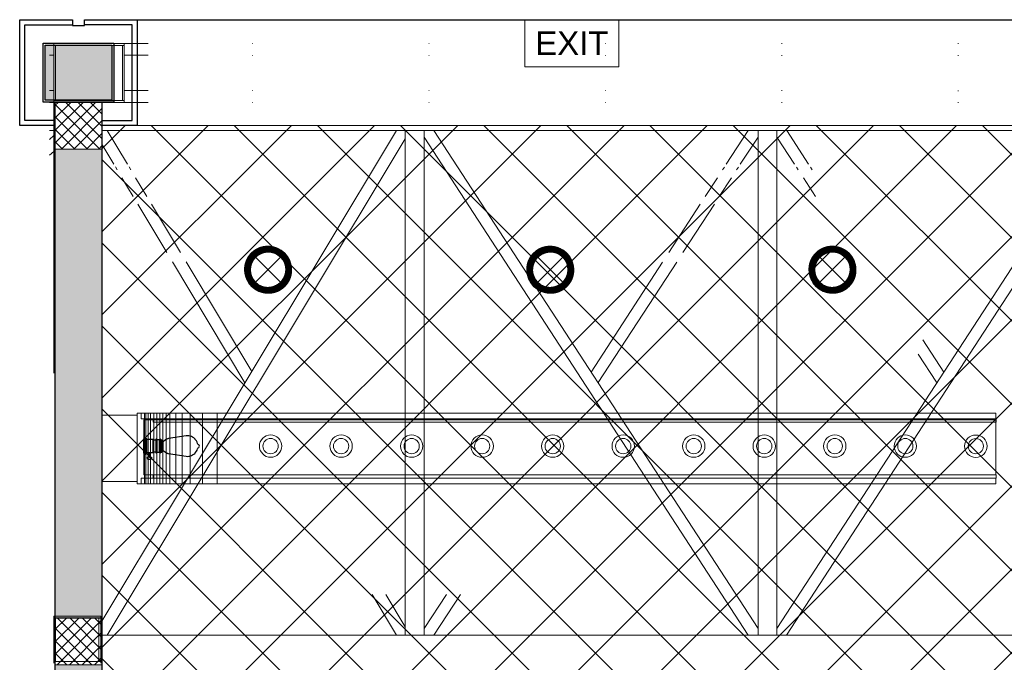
# Model space of a CAD drawing. Header units: millimetres. Extents: x -1435 to 74790, y -2508 to 13830.
# Tile 24 of 95: x -150 to 4037, y 11098 to 13830. Entities that reach past the tile are written whole.
import ezdxf
from ezdxf.enums import TextEntityAlignment as Align

# ---------------------------------------------------------------- set-up
doc = ezdxf.new("R2010")
doc.units = ezdxf.units.MM
for name, color, linetype, lineweight, true_color in [('A-CEILING-01', 7, 'Continuous', 5, 0xd56ca8), ('M-MEP-ELLG-LIGHT', 5, 'Continuous', 15, 0x0000ff), ('XR-CP-DS$0$A-DOWN LIG', 9, 'Continuous', 0, 0x808080), ('XR-CP-DS$0$Level 24', 9, 'Continuous', 0, 0x808080)]:
    doc.layers.add(name, color=color, linetype=linetype, lineweight=lineweight, true_color=true_color)
for name, color, linetype, lineweight in [('A-CLMN P', 1, 'Continuous', 30), ('A-GENM', 13, 'Continuous', 9), ('A-LIGHT', 1, 'Continuous', 5), ('A-Wall & Column', 2, 'Continuous', 0), ('ND_26_HATCH', 8, 'Continuous', 13), ('Q-SPCQ', 91, 'Continuous', 9), ('S-BEAM', 12, 'Continuous', 9)]:
    doc.layers.add(name, color=color, linetype=linetype, lineweight=lineweight)
doc.layers.add('RCP LAYOUT', color=9, linetype='Continuous', true_color=0x808080)
doc.styles.get("Standard").update_dxf_attribs({"font": 'arial.ttf'})
pattern_1 = [(45, (451552.75, 162145.904), (-26.5165043, 26.5165043), []), (135, (451552.75, 162145.904), (-26.5165043, -26.5165043), [])]

# ---------------------------------------------------------------- blocks, each defined once
blk = doc.blocks.new('A$C81f607aa')
at = {"layer": 'ND_26_HATCH', "lineweight": -3, "true_color": 0x808080, "transparency": 33554687}
h = blk.add_hatch(color=8, dxfattribs=at)
h.dxf.hatch_style = 1
h.paths.add_polyline_path([(-14958, 13722), (-15242, 13722), (-15242, 13488), (-14958, 13488)])
at = {"layer": 'ND_26_HATCH', "lineweight": -3, "true_color": 0x808080}
h = blk.add_hatch(dxfattribs=at)
h.set_pattern_fill('ANSI37', color=8, scale=300)
h.set_pattern_definition(pattern_1)
h.paths.add_polyline_path([(-15000, 13480), (-15200, 13480), (-15200, 13280), (-15000, 13280)])
at = {"layer": 'ND_26_HATCH', "lineweight": -3, "true_color": 0x808080, "transparency": 33554687}
h = blk.add_hatch(color=8, dxfattribs=at)
h.dxf.hatch_style = 1
h.paths.add_polyline_path([(-15000, 13280), (-15200, 13280), (-15200, 0), (-11010, 0), (-11010, 650), (-10810, 650), (-10810, 850), (-11210, 850), (-11210, 200), (-15000, 200), (-15000, 8735.8), (-15000, 8835.8), (-15000, 9585.8), (-15000, 9685.8), (-15000, 10435.8), (-15000, 10535.8), (-15000, 11285.8), (-15000, 11385.8), (-15000, 12135.8), (-15000, 12235.8)])
h.paths.add_polyline_path([(-15200, 11087.2), (-15000, 11087.2), (-15000, 11287.2), (-15200, 11287.2)], flags=17)
h.paths.add_polyline_path([(-15200, 8211.4), (-15000, 8211.4), (-15000, 8411.4), (-15200, 8411.4)], flags=17)
h.paths.add_polyline_path([(-15200, 5830), (-15000, 5830), (-15000, 6030), (-15200, 6030)], flags=17)
h.paths.add_polyline_path([(-15200, 3420), (-15000, 3420), (-15000, 3620), (-15200, 3620)], flags=17)
h.paths.add_polyline_path([(-15200, 0), (-15000, 0), (-15000, 200), (-15200, 200)], flags=17)
h.paths.add_polyline_path([(-13205, 0.3), (-13005, 0.3), (-13005, 200.3), (-13205, 200.3)], flags=16)
h.paths.add_polyline_path([(-11210, 0), (-11010, 0), (-11010, 200), (-11210, 200)], flags=17)
h.paths.add_polyline_path([(-11010, 650), (-10810, 650), (-10810, 850), (-11010, 850)], flags=17)
at = {"layer": 'ND_26_HATCH', "lineweight": -3, "true_color": 0x808080}
h = blk.add_hatch(dxfattribs=at)
h.set_pattern_fill('ANSI37', color=8, scale=300)
h.set_pattern_definition(pattern_1)
h.paths.add_polyline_path([(-15000, 11087.2), (-15000, 11287.2), (-15200, 11287.2), (-15200, 11087.2)])
at = {"layer": 'A-CLMN P', "color": 8, "lineweight": 25, "true_color": 0x808080}
for points in [[(-15200, 13380), (-15350, 13380), (-15350, 13830), (-15125, 13830), (-15125, 13805), (-15075, 13805), (-15075, 13830), (-14850, 13830), (-14850, 13380), (-15000, 13380)], [(-15200, 13402), (-15328, 13402), (-15328, 13808), (-15127, 13808)], [(-15000, 13402), (-14872, 13402), (-14872, 13808), (-15073, 13808)]]:
    blk.add_lwpolyline(points, dxfattribs=at)
for points in [[(-15250, 13730), (-14950, 13730), (-14950, 13480), (-15250, 13480)], [(-15242, 13722), (-14958, 13722), (-14958, 13488), (-15242, 13488)]]:
    blk.add_lwpolyline(points, close=True, dxfattribs=at)
at = {"layer": 'A-Wall & Column', "color": 8, "lineweight": -3, "true_color": 0x808080}
for p, q in [((-15200, 13480), (-15200, 0)), ((-15000, 13480), (-15000, 200))]:
    blk.add_line(p, q, dxfattribs=at)
blk.add_lwpolyline([(-14850, 13830), (2000, 13830)], dxfattribs=at)
at = {"layer": 'A-Wall & Column', "color": 8, "true_color": 0x808080}
for points in [[(-15200, 13280), (-15000, 13280), (-15000, 13480), (-15200, 13480)], [(-15200, 11087.2), (-15000, 11087.2), (-15000, 11287.2), (-15200, 11287.2)]]:
    blk.add_lwpolyline(points, close=True, dxfattribs=at)
blk = doc.blocks.new('XR-CP-DS$0$LIGHTSSS')
at = {"layer": 'XR-CP-DS$0$A-DOWN LIG', "color": 253}
for p, q in [((-376912, -150024.1), (-376912, -150324.1)), ((-376906.1, -150024.1), (-376906.1, -150324.1)), ((-376897.5, -150024.1), (-376897.5, -150324.1)), ((-376887.4, -150024.1), (-376887.4, -150324.1)), ((-376873.2, -150024.1), (-376873.2, -150324.1)), ((-376859.8, -150024.1), (-376859.8, -150324.1)), ((-376847.7, -150024.1), (-376847.7, -150324.1)), ((-376834.6, -150024.1), (-376834.6, -150324.1)), ((-376820.7, -150024.1), (-376820.7, -150324.1)), ((-376804.7, -150024.1), (-376804.7, -150324.1)), ((-376778.9, -150024.1), (-376778.9, -150324.1)), ((-376752.8, -150024.1), (-376752.8, -150324.1)), ((-376718.3, -150024.1), (-376718.3, -150324.1)), ((-376665.4, -150024.1), (-376665.4, -150324.1)), ((-376603.6, -150024.1), (-376603.6, -150324.1))]:
    blk.add_line(p, q, dxfattribs=at)
for points in [[(-376943.2, -150033.3), (-377093.2, -150033.3), (-377093.2, -150314.1), (-376943.2, -150314.1)], [(-373292.8, -150024.1), (-376926.1, -150024.1), (-376926.1, -150047.8), (-373292.8, -150047.8)], [(-373292.4, -150052.2), (-376915, -150052.2), (-376915, -150285.9), (-373292.4, -150285.9)], [(-373291.4, -150047.8), (-376875.2, -150047.8), (-376875.2, -150062.2), (-373291.4, -150062.2)], [(-373292.8, -150324.1), (-376926.1, -150324.1), (-376926.1, -150300.3), (-373292.8, -150300.3)], [(-373291.4, -150300.3), (-376875.2, -150300.3), (-376875.2, -150285.9), (-373291.4, -150285.9)]]:
    blk.add_lwpolyline(points, close=True, dxfattribs=at)
blk.add_lwpolyline([(-376926.1, -150324.1), (-376943.2, -150324.1), (-376943.2, -150024.1), (-376926.1, -150024.1)], dxfattribs=at)
blk = doc.blocks.new('EXIT LIGHT')
at = {"color": 0}
blk.add_lwpolyline([(-200, -200), (200, -200), (200, 0), (-200, 0)], close=True, dxfattribs=at)
blk.add_attdef('EXIT', text='', height=100, dxfattribs=at).set_placement((0, -100), align=Align.MIDDLE_CENTER)
blk = doc.blocks.new('*U133')
at = {"lineweight": 0}
h = blk.add_hatch(dxfattribs=at)
h.set_pattern_fill('ANSI31', color=0)
h.set_pattern_definition([(45, (0, 0), (-0.08838835, 0.08838835), [])])
h.paths.add_polyline_path([(-70.7, 70.7), (-53, 53, -0.414214), (53, 53), (70.7, 70.7, 0.414214)])
h.paths.add_polyline_path([(75, 0, -0.198912), (53, -53), (70.7, -70.7, 0.198912), (100, 0, 0.198912), (70.7, 70.7), (53, 53, -0.198912)])
h.paths.add_polyline_path([(-53, -53), (-70.7, -70.7, 0.414214), (70.7, -70.7), (53, -53, -0.414214)])
h.paths.add_polyline_path([(-75, 0, -0.198912), (-53, 53), (-70.7, 70.7, 0.198912), (-100, 0, 0.198912), (-70.7, -70.7), (-53, -53, -0.198912)])
at = {"color": 0}
for p, q in [((-53, 53), (53, -53)), ((-53, -53), (53, 53))]:
    blk.add_line(p, q, dxfattribs=at)
at = {"color": 0, "lineweight": 0}
for radius in [100, 75]:
    blk.add_circle((0, 0), radius, dxfattribs=at)
blk = doc.blocks.new('A$C98a85b24')
at = {"layer": 'M-MEP-ELLG-LIGHT', "color": 8, "true_color": 0x808080}
blk.add_blockref('EXIT LIGHT', (-1992, 13830), dxfattribs=at).add_auto_attribs({'EXIT': 'EXIT'})
for p in [(-3283.7, 12766.8), (-2083.7, 12766.8), (-883.7, 12766.8)]:
    blk.add_blockref('*U133', p, dxfattribs=at)
blk = doc.blocks.new('A$C01df6825')
at = {"color": 8, "lineweight": 9, "true_color": 0x808080}
for centre, radius in [((717, -149.8), 47.5), ((717, -149.8), 32.5), ((1016.9, -149.8), 47.5), ((1016.9, -149.8), 32.5), ((1316.8, -149.9), 47.5), ((1316.8, -149.9), 32.5), ((1616.7, -149.9), 47.5), ((1616.7, -149.9), 32.5), ((1916.6, -150), 47.5), ((1916.6, -150), 32.5), ((2216.5, -150), 47.5), ((2216.5, -150), 32.5), ((2516.4, -150), 47.5), ((2516.4, -150), 32.5), ((2816.3, -150.1), 47.5), ((2816.3, -150.1), 32.5), ((3116.2, -150.1), 47.5), ((3116.2, -150.1), 32.5), ((3416.1, -150.1), 47.5), ((3416.1, -150.1), 32.5), ((3716, -150.2), 47.5), ((3716, -150.2), 32.5)]:
    blk.add_circle(centre, radius, dxfattribs=at)
at = {"layer": 'M-MEP-ELLG-LIGHT', "color": 8, "lineweight": -3, "true_color": 0x808080}
for p, q in [((178.1, -180.3), (178.1, -119.3)), ((178.1, -119.3), (180.7, -119.3)), ((180.7, -117.9), (181.3, -117.9)), ((180.7, -181.7), (180.7, -117.9)), ((180.7, -119.3), (180.7, -180.3)), ((186.6, -116), (181.3, -116)), ((181.3, -116), (181.3, -183.6)), ((181.3, -117.9), (181.3, -181.7)), ((186.6, -183.6), (186.6, -116)), ((186.6, -117.9), (187.3, -117.9)), ((186.6, -181.7), (186.6, -117.9)), ((187.3, -117.9), (187.3, -181.7)), ((190, -119.3), (187.3, -119.3)), ((187.3, -119.3), (187.3, -180.3)), ((190, -180.3), (190, -119.3)), ((216.5, -121.9), (190, -121.9)), ((217.8, -176.3), (217.8, -123.3)), ((217.8, -123.3), (228.4, -123.3)), ((217.8, -176.3), (217.8, -123.3)), ((228.4, -121.9), (228.4, -123.3)), ((228.4, -123.3), (228.4, -176.3)), ((233.7, -177.7), (233.7, -121.9)), ((244.3, -123.3), (233.7, -123.3)), ((233.7, -123.3), (233.7, -176.3)), ((244.3, -121.9), (244.3, -123.3)), ((244.3, -176.3), (244.3, -123.3)), ((249.6, -177.7), (249.6, -121.9)), ((249.6, -123.3), (253.5, -123.3)), ((253.5, -123.3), (253.5, -176.3)), ((254.9, -124.6), (253.5, -124.6)), ((254.9, -175), (254.9, -124.6)), ((270.2, -123.4), (260.2, -131.2)), ((272, -122.1), (270.2, -123.4)), ((274, -120.9), (272, -122.1)), ((276, -119.9), (274, -120.9)), ((278.1, -119.1), (276, -119.9)), ((280.3, -118.5), (278.1, -119.1)), ((282.5, -118.1), (280.3, -118.5)), ((358, -106.4), (282.5, -118.1)), ((363.7, -106), (358, -106.4)), ((369.4, -106.4), (363.7, -106)), ((375, -107.5), (369.4, -106.4)), ((380.4, -109.3), (375, -107.5)), ((385.5, -111.9), (380.4, -109.3)), ((390.3, -115.1), (385.5, -111.9)), ((394.6, -118.8), (390.3, -115.1)), ((396.2, -120.7), (394.6, -118.8)), ((396.8, -121.3), (396.2, -120.7)), ((397.1, -121.7), (396.8, -121.3)), ((398.3, -123.1), (397.1, -121.7)), ((401.5, -127.9), (398.3, -123.1)), ((260.2, -131.2), (254.9, -131.2)), ((260.2, -168.4), (260.2, -131.2)), ((404.1, -133), (401.5, -127.9)), ((401.5, -171.7), (404.1, -166.6)), ((405.9, -138.5), (404.1, -133)), ((404.1, -166.6), (405.9, -161.1)), ((407.2, -141.1), (405.9, -138.5)), ((405.9, -161.1), (407.2, -158.5)), ((408.5, -142.5), (407.2, -141.1)), ((407.2, -158.5), (408.5, -157.1)), ((411.2, -143.8), (408.5, -142.5)), ((408.5, -157.1), (411.2, -155.8)), ((413.8, -146.4), (411.2, -143.8)), ((411.2, -155.8), (413.8, -153.2)), ((415.2, -149.8), (413.8, -146.4)), ((413.8, -153.2), (415.2, -149.8)), ((180.7, -180.3), (178.1, -180.3)), ((181.3, -181.7), (180.7, -181.7)), ((181.3, -183.6), (186.6, -183.6)), ((187.3, -181.7), (186.6, -181.7)), ((187.3, -180.3), (190, -180.3)), ((190, -177.7), (216.6, -177.7)), ((191.7, -197.6), (191.7, -201.6)), ((195.7, -205.5), (207.1, -205.5)), ((198.1, -177.7), (198.1, -183)), ((198.1, -183), (199.4, -184.3)), ((204.7, -183), (198.1, -183)), ((199.4, -185.6), (198.1, -185.6)), ((198.1, -185.6), (198.1, -187)), ((198.1, -187), (199.4, -187)), ((199.4, -184.3), (199.4, -185.6)), ((203.4, -184.3), (199.4, -184.3)), ((203.4, -185.6), (199.4, -185.6)), ((199.4, -187), (199.4, -189.6)), ((203.4, -187), (199.4, -187)), ((199.4, -189.6), (199.7, -189.6)), ((203.1, -189.6), (199.7, -189.6)), ((199.7, -189.6), (200.5, -197.6)), ((200.5, -197.6), (202.3, -197.6)), ((202.3, -197.6), (203.1, -189.6)), ((203.4, -189.6), (203.1, -189.6)), ((204.7, -183), (203.4, -184.3)), ((203.4, -184.3), (203.4, -185.6)), ((203.4, -185.6), (204.7, -185.6)), ((204.7, -187), (203.4, -187)), ((203.4, -187), (203.4, -189.6)), ((204.7, -177.7), (204.7, -183)), ((204.7, -185.6), (204.7, -187)), ((211.1, -197.6), (211.1, -201.6)), ((228.4, -176.3), (217.8, -176.3)), ((228.4, -176.3), (228.4, -177.7)), ((233.7, -176.3), (244.3, -176.3)), ((244.3, -176.3), (244.3, -177.7)), ((253.5, -176.3), (249.6, -176.3)), ((253.5, -175), (254.9, -175)), ((254.9, -168.4), (260.2, -168.4)), ((260.2, -168.4), (270.2, -176.2)), ((270.2, -176.2), (270.2, -176.3)), ((270.2, -176.3), (270.3, -176.3)), ((270.3, -176.3), (272, -177.6)), ((272, -177.6), (274, -178.7)), ((274, -178.7), (276, -179.7)), ((276, -179.7), (278.1, -180.5)), ((278.1, -180.5), (280.3, -181.1)), ((280.3, -181.1), (282.5, -181.6)), ((282.5, -181.6), (358, -193.2)), ((358, -193.2), (363.7, -193.6)), ((363.7, -193.6), (369.4, -193.2)), ((369.4, -193.2), (372.2, -192.7)), ((372.2, -192.7), (372.3, -192.6)), ((372.3, -192.6), (372.6, -192.6)), ((372.6, -192.6), (374.1, -192.3)), ((374.1, -192.3), (374.4, -192.2)), ((374.4, -192.2), (375, -192.1)), ((375, -192.1), (376.7, -191.5)), ((376.7, -191.5), (377, -191.4)), ((377, -191.4), (380.4, -190.3)), ((380.4, -190.3), (385.5, -187.7)), ((385.5, -187.7), (390.3, -184.6)), ((390.3, -184.6), (394.6, -180.8)), ((394.6, -180.8), (396.2, -178.9)), ((396.2, -178.9), (396.7, -178.3)), ((396.7, -178.3), (397.1, -177.9)), ((397.1, -177.9), (398.3, -176.5)), ((398.3, -176.5), (401.5, -171.7))]:
    blk.add_line(p, q, dxfattribs=at)
for centre, radius, start, end in [((216.5, -123.3), 1.33, 0, 89.8919), ((231, -123.9), 3.31, 36.7834, 143.2166), ((246.9, -123.9), 3.31, 36.7834, 143.2166), ((191.7, -189.6), 8, 270.3478, 359.7603), ((195.7, -201.6), 3.98, 180, 269.8919), ((211.1, -189.6), 8, 180.2397, 269.6522), ((207.1, -201.6), 3.98, 270.1081, 0), ((216.6, -176.5), 1.2, 270, 6.3515), ((231, -175.7), 3.31, 216.7834, 323.2166), ((246.9, -175.7), 3.31, 216.7834, 323.2166)]:
    blk.add_arc(centre, radius, start, end, dxfattribs=at)
blk = doc.blocks.new('A$C256bf26b')
at = {"layer": 'A-CEILING-01', "true_color": 0x808080}
h = blk.add_hatch(dxfattribs=at)
h.set_pattern_fill('ANSI37', color=8, scale=2000)
h.set_pattern_definition([(45, (0, 0), (-176.7767, 176.7767), []), (135, (0, 0), (-176.7767, -176.7767), [])])
edge = h.paths.add_edge_path()
edge.add_line((17350, 13380), (12020, 13380))
edge.add_line((12020, 13380), (12020, 13280))
edge.add_line((12020, 13280), (11820, 13280))
edge.add_line((11820, 13280), (11820, 13380))
edge.add_line((11820, 13380), (6090, 13380))
edge.add_line((6090, 13380), (6090, 13280))
edge.add_line((6090, 13280), (5890, 13280))
edge.add_line((5890, 13280), (5890, 13380))
edge.add_line((5890, 13380), (350, 13380))
edge.add_line((350, 13380), (200, 13380))
edge.add_line((200, 13380), (200, 4520))
edge.add_line((200, 4520), (650, 4520))
edge.add_line((650, 4520), (650, 4220))
edge.add_line((650, 4220), (200, 4220))
edge.add_line((200, 4220), (200, 3270))
edge.add_line((200, 3270), (3945, 3270))
edge.add_line((3945, 3270), (3945, 3920))
edge.add_line((3945, 3920), (6135, 3920))
edge.add_line((6135, 3920), (6135, 3270))
edge.add_line((6135, 3270), (9805, 3270))
edge.add_line((9805, 3270), (9805, 3070))
edge.add_line((9805, 3070), (10125.7, 3070))
edge.add_line((10125.7, 3070), (10125.7, 3423))
edge.add_line((10125.7, 3423), (11242.1, 4539.4))
edge.add_line((11242.1, 4539.4), (10770.1, 5011.3))
edge.add_line((10770.1, 5011.3), (11904.4, 6145.6))
edge.add_line((11904.4, 6145.6), (14298.8, 8540))
edge.add_line((14298.8, 8540), (14450, 8540))
edge.add_line((14450, 8540), (14450, 9620))
edge.add_line((14450, 9620), (14450, 12330))
edge.add_arc((15200, 12330), 750, 90, 180, ccw=False)
edge.add_line((15200, 13080), (17350, 13080))
edge.add_line((17350, 13080), (17350, 13380))
h.paths.add_polyline_path([(5890.1, 11294.2), (6090.1, 11294.2), (6090.1, 11094.2), (5890.1, 11094.2)], flags=16)
h.paths.add_polyline_path([(5890.1, 9330), (6090.1, 9330), (6090.1, 9130), (5890.1, 9130)], flags=16)
h.paths.add_polyline_path([(5890, 8418.4), (6090, 8418.4), (6090, 8218.4), (5890, 8218.4)], flags=16)
h.paths.add_polyline_path([(5890, 6030), (6090, 6030), (6090, 5830), (5890, 5830)], flags=16)
h.paths.add_polyline_path([(11820, 8418.4), (12020, 8418.4), (12020, 8218.4), (11820, 8218.4)], flags=16)
h.paths.add_polyline_path([(11820, 9330), (12020, 9330), (12020, 9130), (11820, 9130)], flags=16)
h.paths.add_polyline_path([(11820.1, 11294.2), (12020.1, 11294.2), (12020.1, 11094.2), (11820.1, 11094.2)], flags=16)
at = {"layer": 'A-CEILING-01', "color": 8, "true_color": 0x808080}
blk.add_lwpolyline([(11820, 13380), (6090, 13380), (6090, 13280), (5890, 13280), (5890, 13380), (350, 13380), (200, 13380), (200, 4520), (650, 4520), (650, 4220), (200, 4220), (200, 3270), (3945, 3270), (3945, 3920), (6135, 3920), (6135, 3270), (9805, 3270), (9805, 3070), (10125.7, 3070)], dxfattribs=at)
at = {"layer": 'XR-CP-DS$0$Level 24', "color": 8, "linetype": 'Continuous', "lineweight": 0, "true_color": 0x808080}
blk.add_line((350, 13380), (17200, 13380), dxfattribs=at)
at = {"color": 8, "true_color": 0x808080}
blk.add_blockref('A$C81f607aa', (15200, 0), dxfattribs=at)
at = {"layer": 'A-LIGHT', "color": 8, "true_color": 0x808080}
for name, p in [('A$C98a85b24', (4190, 0)), ('A$C01df6825', (200, 12166.8))]:
    blk.add_blockref(name, p, dxfattribs=at)
at = {"layer": 'XR-CP-DS$0$A-DOWN LIG', "color": 8, "lineweight": 0, "true_color": 0x808080}
blk.add_blockref('XR-CP-DS$0$LIGHTSSS', (377293.2, 162181.1), dxfattribs=at)
blk = doc.blocks.new('DIAL-LT-NDE-ZZ-M3-S-201_rvt-6-RCP-Store 05 at Node L5 Level')
at = {"layer": 'A-GENM', "color": 7}
for p, q in [((-519943.9, 155763.9), (-519917.1, 155763.9)), ((-519917.1, 155763.9), (-519917.1, 155746.4)), ((-519837.1, 155753.2), (-519837.1, 155763.9)), ((-519837.1, 155763.9), (-519805.8, 155763.9)), ((-518417.2, 153629.9), (-518417.2, 153619)), ((-518337.2, 153619), (-518337.2, 153630.3)), ((-521195.6, 153619.2), (-521208.1, 153619.2)), ((-519954.1, 153619.1), (-519954.4, 153619.1)), ((-518417.2, 153619), (-518448.3, 153619)), ((-518306.4, 153619), (-518337.2, 153619))]:
    blk.add_line(p, q, dxfattribs=at)
at = {"layer": 'A-GENM', "color": 7, "flags": 128}
for points in [[(-519954.4, 155763.9), (-519954.2, 155763.9), (-519953.4, 155763.9), (-519952.1, 155763.9), (-519950.5, 155763.9), (-519948.5, 155763.9), (-519946.3, 155763.9), (-519943.9, 155763.9)], [(-519805.8, 155763.9), (-519803.4, 155763.9), (-519801.2, 155763.9), (-519799.1, 155763.9), (-519797.4, 155763.9), (-519796.2, 155763.9), (-519795.4, 155763.9), (-519795.1, 155763.9)], [(-519917.1, 155746.4), (-519917.1, 155743), (-519917.1, 155739.8), (-519917.1, 155736.7), (-519917.1, 155734.1), (-519917.1, 155731.9), (-519917.1, 155730.3), (-519917.1, 155729.3), (-519917.1, 155729)], [(-519837.1, 155736.7), (-519837.1, 155737), (-519837.1, 155738), (-519837.1, 155739.5), (-519837.1, 155741.5), (-519837.1, 155744), (-519837.1, 155746.9), (-519837.1, 155750), (-519837.1, 155753.2)], [(-518417.2, 153646.4), (-518417.2, 153646.1), (-518417.2, 153645.2), (-518417.2, 153643.7), (-518417.2, 153641.6), (-518417.2, 153639.1), (-518417.2, 153636.3), (-518417.2, 153633.2), (-518417.2, 153629.9)], [(-518337.2, 153630.3), (-518337.2, 153633.6), (-518337.2, 153636.6), (-518337.2, 153639.5), (-518337.2, 153642), (-518337.2, 153644.1), (-518337.2, 153645.6), (-518337.2, 153646.5), (-518337.2, 153646.8)], [(-521185.1, 153619.2), (-521185.4, 153619.2), (-521186.2, 153619.2), (-521187.4, 153619.2), (-521189.1, 153619.2), (-521191.1, 153619.2), (-521193.3, 153619.2), (-521195.6, 153619.2)], [(-518448.3, 153619), (-518450.7, 153619), (-518452.9, 153619), (-518455, 153619), (-518456.7, 153619), (-518457.9, 153619), (-518458.7, 153619), (-518459, 153619)], [(-518295.7, 153619), (-518295.9, 153619), (-518296.7, 153619), (-518298, 153619), (-518299.7, 153619), (-518301.8, 153619), (-518304, 153619), (-518306.4, 153619)]]:
    blk.add_lwpolyline(points, dxfattribs=at)
at = {"layer": 'Q-SPCQ', "color": 7}
for p, q in [((-521429.8, 156134), (-521412.1, 156134)), ((-521429.8, 156134), (-521412.1, 156134)), ((-521412.1, 156126), (-521412.1, 155892)), ((-521412.1, 156126), (-521404.1, 156126)), ((-521112, 156134), (-521412, 156134)), ((-521412, 156126), (-521412, 156134)), ((-521412, 156126), (-521112, 156126)), ((-521404.1, 155892), (-521404.1, 156126)), ((-521120.1, 156126), (-521120.1, 155892)), ((-521120.1, 156126), (-521112.1, 156126)), ((-521112.1, 155892), (-521112.1, 156126)), ((-521112, 156134), (-521010.2, 156134)), ((-521112, 156134), (-521010.2, 156134)), ((-521112, 156126), (-521112, 156134)), ((-520567.1, 156133.9), (-520565.1, 156133.9)), ((-520567.1, 156133.9), (-520565.1, 156133.9)), ((-519817.1, 156133.9), (-519815.1, 156133.9)), ((-519817.1, 156133.9), (-519815.1, 156133.9)), ((-519067.1, 156133.8), (-519065.1, 156133.8)), ((-519067.1, 156133.8), (-519065.1, 156133.8)), ((-518317, 156133.8), (-518315, 156133.8)), ((-518317, 156133.8), (-518315, 156133.8)), ((-517567, 156133.7), (-517565, 156133.7)), ((-517567, 156133.7), (-517565, 156133.7)), ((-521412.1, 156084), (-521429.8, 156084)), ((-521412.1, 156084), (-521429.8, 156084)), ((-521010.2, 156084), (-521112.1, 156084)), ((-521010.2, 156084), (-521112.1, 156084)), ((-520565.2, 156083.9), (-520567.2, 156083.9)), ((-520565.2, 156083.9), (-520567.2, 156083.9)), ((-519815.2, 156083.9), (-519817.2, 156083.9)), ((-519815.2, 156083.9), (-519817.2, 156083.9)), ((-519065.2, 156083.8), (-519067.2, 156083.8)), ((-519065.2, 156083.8), (-519067.2, 156083.8)), ((-518315.1, 156083.8), (-518317.1, 156083.8)), ((-518315.1, 156083.8), (-518317.1, 156083.8)), ((-517565.1, 156083.7), (-517567.1, 156083.7)), ((-517565.1, 156083.7), (-517567.1, 156083.7)), ((-521429.8, 155934), (-521412.1, 155934)), ((-521429.8, 155934), (-521412.1, 155934)), ((-521112.1, 155934), (-521010.2, 155934)), ((-521112.1, 155934), (-521010.2, 155934)), ((-520567.4, 155933.9), (-520565.4, 155933.9)), ((-520567.4, 155933.9), (-520565.4, 155933.9)), ((-519817.4, 155933.9), (-519815.4, 155933.9)), ((-519817.4, 155933.9), (-519815.4, 155933.9)), ((-519067.4, 155933.8), (-519065.4, 155933.8)), ((-519067.4, 155933.8), (-519065.4, 155933.8)), ((-518317.1, 155933.8), (-518315.1, 155933.8)), ((-518317.1, 155933.8), (-518315.1, 155933.8)), ((-517567.1, 155933.7), (-517565.1, 155933.7)), ((-517567.1, 155933.7), (-517565.1, 155933.7)), ((-521404.1, 155892), (-521412.1, 155892)), ((-521112.1, 155892), (-521412.1, 155892)), ((-521412.1, 155884), (-521412.1, 155892)), ((-521112.1, 155892), (-521120.1, 155892)), ((-521112.1, 155884), (-521112.1, 155892)), ((-521412.1, 155884), (-521429.8, 155884)), ((-521412.1, 155884), (-521429.8, 155884)), ((-521412.1, 154732.7), (-521412, 155884)), ((-521412.1, 154732.7), (-521412, 155884)), ((-521412.1, 155884), (-521112.1, 155884)), ((-521010.2, 155884), (-521112.1, 155884)), ((-521010.2, 155884), (-521112.1, 155884)), ((-520565.5, 155883.9), (-520567.5, 155883.9)), ((-520565.5, 155883.9), (-520567.5, 155883.9)), ((-519815.5, 155883.9), (-519817.5, 155883.9)), ((-519815.5, 155883.9), (-519817.5, 155883.9)), ((-519065.5, 155883.8), (-519067.5, 155883.8)), ((-519065.5, 155883.8), (-519067.5, 155883.8)), ((-518315.1, 155883.8), (-518317.1, 155883.8)), ((-518315.1, 155883.8), (-518317.1, 155883.8)), ((-517565.1, 155883.7), (-517567.1, 155883.7)), ((-517565.1, 155883.7), (-517567.1, 155883.7)), ((-521412, 155764), (-521429.8, 155764)), ((-521412, 155764), (-521429.8, 155764)), ((-519943.9, 155763.9), (-521208.2, 155764)), ((-519943.9, 155763.9), (-521208.2, 155764)), ((-521208.1, 153678), (-519954.4, 155763.9)), ((-521208.1, 153678), (-519954.4, 155763.9)), ((-521184.7, 155764), (-521098.9, 155621.2)), ((-519943.9, 155763.9), (-519917.1, 155763.9)), ((-519907.8, 155763.9), (-519943.9, 155763.9)), ((-519907.8, 155763.9), (-519943.9, 155763.9)), ((-519917.2, 153619.1), (-519917.1, 155763.9)), ((-519917.2, 153619.1), (-519917.1, 155763.9)), ((-519907.5, 155763.9), (-519917.1, 155763.9)), ((-519917.1, 155763.9), (-519917.1, 155746.4)), ((-519907.5, 155763.9), (-519917.1, 155763.9)), ((-519846.7, 155763.9), (-519907.5, 155763.9)), ((-519846.7, 155763.9), (-519907.5, 155763.9)), ((-519846.7, 155763.9), (-519907.5, 155763.9)), ((-519846.7, 155763.9), (-519907.5, 155763.9)), ((-519837.1, 155763.9), (-519846.7, 155763.9)), ((-519837.1, 155763.9), (-519846.7, 155763.9)), ((-519805.8, 155763.9), (-519846.3, 155763.9)), ((-519805.8, 155763.9), (-519846.3, 155763.9)), ((-519837.1, 155763.9), (-519837.2, 153619.1)), ((-519837.1, 155763.9), (-519837.2, 153619.1)), ((-519837.1, 155753.2), (-519837.1, 155763.9)), ((-519837.1, 155763.9), (-519805.8, 155763.9)), ((-518407.8, 155763.8), (-519805.8, 155763.9)), ((-518407.8, 155763.8), (-519805.8, 155763.9)), ((-519795.1, 155763.9), (-518417.2, 153646.4)), ((-519795.1, 155763.9), (-518417.2, 153646.4)), ((-518552.1, 155620.9), (-518459.1, 155763.8)), ((-518417.2, 153619), (-518417.1, 155763.8)), ((-518417.2, 153619), (-518417.1, 155763.8)), ((-518407.5, 155763.8), (-518417.1, 155763.8)), ((-518407.5, 155763.8), (-518417.1, 155763.8)), ((-518346.7, 155763.8), (-518407.5, 155763.8)), ((-518346.7, 155763.8), (-518407.5, 155763.8)), ((-518346.7, 155763.8), (-518407.5, 155763.8)), ((-518346.7, 155763.8), (-518407.5, 155763.8)), ((-518337.1, 155763.8), (-518346.7, 155763.8)), ((-518337.1, 155763.8), (-518346.7, 155763.8)), ((-516948.3, 155763.7), (-518346.3, 155763.8)), ((-516948.3, 155763.7), (-518346.3, 155763.8)), ((-518337.1, 155763.8), (-518337.2, 153619)), ((-518337.1, 155763.8), (-518337.2, 153619)), ((-518337.2, 153646.8), (-516959.1, 155763.7)), ((-518337.2, 153646.8), (-516959.1, 155763.7)), ((-518295.1, 155763.8), (-518202, 155620.8)), ((-521429.8, 155726.3), (-521412, 155742.4)), ((-521429.8, 155726.3), (-521412, 155742.4)), ((-519917.1, 155729), (-521185.1, 153619.2)), ((-519917.1, 155729), (-521185.1, 153619.2)), ((-518459, 153619), (-519837.1, 155736.7)), ((-518459, 153619), (-519837.1, 155736.7)), ((-518417.1, 155736.6), (-518492.4, 155620.9)), ((-518261.7, 155620.8), (-518337.1, 155736.7)), ((-516917.1, 155736.6), (-518295.7, 153619)), ((-516917.1, 155736.6), (-518295.7, 153619)), ((-521212, 155685.6), (-521212, 155684.7)), ((-521212, 155685.6), (-521212, 155684.7)), ((-521157.2, 155621.2), (-521208.2, 155706.1)), ((-521412.1, 155675), (-521429.8, 155659)), ((-521412.1, 155675), (-521429.8, 155659)), ((-521142.4, 155596.6), (-521150, 155609.2)), ((-521091.7, 155609.2), (-521084.1, 155596.6)), ((-518567.9, 155596.7), (-518560.1, 155608.6)), ((-518500.4, 155608.6), (-518508.2, 155596.7)), ((-518246, 155596.7), (-518253.8, 155608.6)), ((-518194.1, 155608.6), (-518186.3, 155596.7)), ((-521074.5, 155483.5), (-521122.4, 155563.2)), ((-521064, 155563.2), (-521016.1, 155483.5)), ((-518641.6, 155483.3), (-518589.6, 155563.3)), ((-518529.9, 155563.3), (-518582, 155483.3)), ((-518172.2, 155483.3), (-518224.2, 155563.3)), ((-520931.4, 155245.3), (-521055.2, 155451.5)), ((-520996.9, 155451.5), (-520873.1, 155245.3)), ((-518796.7, 155245.2), (-518662.5, 155451.3)), ((-518602.8, 155451.3), (-518737, 155245.2)), ((-520598.8, 154691.7), (-520907.4, 155205.3)), ((-520849, 155205.3), (-520569.6, 154740.3)), ((-519127.2, 154737.4), (-518822.7, 155205.2)), ((-518763, 155205.2), (-519096.7, 154692.6)), ((-517716, 154873.9), (-517627.2, 154737.4)), ((-517658.5, 154693.8), (-517736.2, 154813.2)), ((-520540.5, 154691.7), (-520540.3, 154691.4)), ((-519954.4, 153619.1), (-520058.2, 153791.8)), ((-519999.9, 153791.9), (-519917.2, 153654.3)), ((-519837.2, 153646.7), (-519742.6, 153792.1)), ((-519682.9, 153792.1), (-519795.5, 153619.1)), ((-521212.2, 153699), (-521412.2, 153699)), ((-521412.2, 153691), (-521412.2, 153699)), ((-521412.2, 153691), (-521412.2, 153507)), ((-521412.2, 153691), (-521404.2, 153691)), ((-521412.2, 153691), (-521212.2, 153691)), ((-521404.2, 153507), (-521404.2, 153691)), ((-521220.2, 153691), (-521220.2, 153507)), ((-521220.2, 153691), (-521212.2, 153691)), ((-521212.2, 153691), (-521212.2, 153699)), ((-521212.2, 153507), (-521212.2, 153691)), ((-518417.2, 153629.9), (-518417.2, 153619)), ((-518337.2, 153619), (-518337.2, 153630.3)), ((-521195.6, 153619.2), (-521208.1, 153619.2)), ((-519917.2, 153619.1), (-519907.6, 153619.1)), ((-519917.2, 153619.1), (-519907.6, 153619.1)), ((-519907.6, 153619.1), (-519846.8, 153619.1)), ((-519907.6, 153619.1), (-519846.8, 153619.1)), ((-519846.8, 153619.1), (-519837.2, 153619.1)), ((-519846.8, 153619.1), (-519837.2, 153619.1)), ((-518417.2, 153619), (-518448.3, 153619)), ((-518417.2, 153619), (-518407.6, 153619)), ((-518417.2, 153619), (-518407.6, 153619)), ((-518407.6, 153619), (-518346.8, 153619)), ((-518407.6, 153619), (-518346.8, 153619)), ((-518346.8, 153619), (-518337.2, 153619)), ((-518346.8, 153619), (-518337.2, 153619)), ((-518306.4, 153619), (-518337.2, 153619)), ((-521404.2, 153507), (-521412.2, 153507)), ((-521212.2, 153507), (-521412.2, 153507)), ((-521412.2, 153499), (-521412.2, 153507)), ((-521212.2, 153507), (-521220.2, 153507)), ((-521212.2, 153499), (-521212.2, 153507))]:
    blk.add_line(p, q, dxfattribs=at)
at = {"layer": 'Q-SPCQ', "color": 7, "flags": 128}
for points in [[(-519954.4, 155763.9), (-519954.2, 155763.9), (-519953.4, 155763.9), (-519952.1, 155763.9), (-519950.5, 155763.9), (-519948.5, 155763.9), (-519946.3, 155763.9), (-519943.9, 155763.9)], [(-519805.8, 155763.9), (-519803.4, 155763.9), (-519801.2, 155763.9), (-519799.1, 155763.9), (-519797.4, 155763.9), (-519796.2, 155763.9), (-519795.4, 155763.9), (-519795.1, 155763.9)], [(-519917.1, 155746.4), (-519917.1, 155743), (-519917.1, 155739.8), (-519917.1, 155736.7), (-519917.1, 155734.1), (-519917.1, 155731.9), (-519917.1, 155730.3), (-519917.1, 155729.3), (-519917.1, 155729)], [(-519837.1, 155736.7), (-519837.1, 155737), (-519837.1, 155738), (-519837.1, 155739.5), (-519837.1, 155741.5), (-519837.1, 155744), (-519837.1, 155746.9), (-519837.1, 155750), (-519837.1, 155753.2)], [(-518417.2, 153646.4), (-518417.2, 153646.1), (-518417.2, 153645.2), (-518417.2, 153643.7), (-518417.2, 153641.6), (-518417.2, 153639.1), (-518417.2, 153636.3), (-518417.2, 153633.2), (-518417.2, 153629.9)], [(-518337.2, 153630.3), (-518337.2, 153633.6), (-518337.2, 153636.6), (-518337.2, 153639.5), (-518337.2, 153642), (-518337.2, 153644.1), (-518337.2, 153645.6), (-518337.2, 153646.5), (-518337.2, 153646.8)], [(-521185.1, 153619.2), (-521185.4, 153619.2), (-521186.2, 153619.2), (-521187.4, 153619.2), (-521189.1, 153619.2), (-521191.1, 153619.2), (-521193.3, 153619.2), (-521195.6, 153619.2)], [(-518448.3, 153619), (-518450.7, 153619), (-518452.9, 153619), (-518455, 153619), (-518456.7, 153619), (-518457.9, 153619), (-518458.7, 153619), (-518459, 153619)], [(-518295.7, 153619), (-518295.9, 153619), (-518296.7, 153619), (-518298, 153619), (-518299.7, 153619), (-518301.8, 153619), (-518304, 153619), (-518306.4, 153619)]]:
    blk.add_lwpolyline(points, dxfattribs=at)
at = {"layer": 'S-BEAM', "color": 7}
for p, q in [((-521208.1, 153619.2), (-521195.6, 153619.2)), ((-521208.1, 153619.2), (-521195.6, 153619.2)), ((-521195.6, 153619.2), (-519908, 153619.1)), ((-521195.6, 153619.2), (-519908, 153619.1)), ((-519907.6, 153619.1), (-519846.8, 153619.1)), ((-519907.6, 153619.1), (-519846.8, 153619.1)), ((-519846.5, 153619.1), (-518408, 153619)), ((-519846.5, 153619.1), (-518408, 153619)), ((-518407.6, 153619), (-518346.8, 153619)), ((-518407.6, 153619), (-518346.8, 153619)), ((-518346.5, 153619), (-518306.4, 153619)), ((-518346.5, 153619), (-518306.4, 153619)), ((-518306.4, 153619), (-516907.6, 153618.9)), ((-518306.4, 153619), (-516907.6, 153618.9))]:
    blk.add_line(p, q, dxfattribs=at)
blk = doc.blocks.new('A$Cbdc54e46')
at = {"color": 100, "lineweight": 5}
blk.add_blockref('DIAL-LT-NDE-ZZ-M3-S-201_rvt-6-RCP-Store 05 at Node L5 Level', (503706.9, -156235.5), dxfattribs=at)
blk = doc.blocks.new('A$Cf662d679')
blk.add_blockref('A$Cbdc54e46', (0, 0))

msp = doc.modelspace()

# ---------------------------------------------------------------- block references
msp.add_blockref('A$Cf662d679', (17700, 13830))
at = {"layer": 'RCP LAYOUT'}
msp.add_blockref('A$C256bf26b', (0, 0), dxfattribs=at)

doc.saveas('drawing.dxf')
